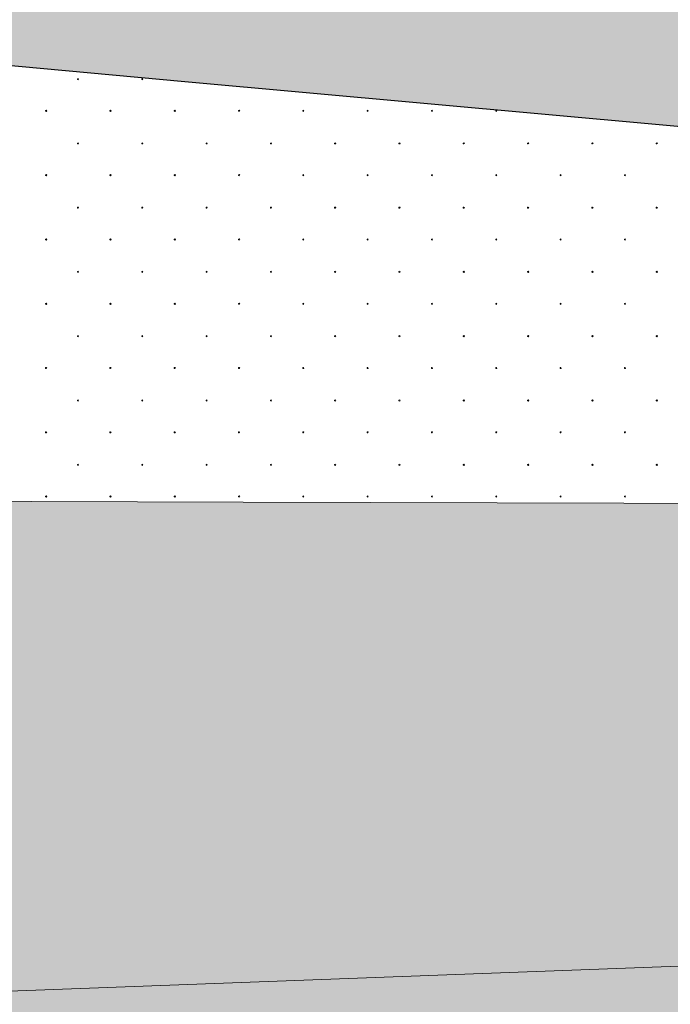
# Model space of a CAD drawing. Header units: millimetres. Extents: x 615418 to 955542, y 450519 to 646666.
# Tile 74 of 84: x 892916 to 899967, y 600895 to 611566. Entities that reach past the tile are written whole.
import ezdxf

# ---------------------------------------------------------------- set-up
doc = ezdxf.new("R2010")
doc.units = ezdxf.units.MM
doc.layers.add('Bound', color=7, linetype='Continuous')
doc.layers.add('Fill', color=7, linetype='Continuous')
doc.styles.get("Standard").update_dxf_attribs({"font": 'arial.ttf'})
doc.dimstyles.new('ISO-25', dxfattribs={"dimtxt": 2.5, "dimasz": 2.5, "dimexe": 1.25, "dimexo": 0.625, "dimtad": 1, "dimtxsty": 'Standard', "dimcen": 2.5, "dimadec": 0, "dimazin": 0, "dimtfac": 1, "dimtmove": 0, "dimatfit": 3, "dimfxl": 1, "dimarcsym": 0})

# ---------------------------------------------------------------- blocks, each defined once
blk = doc.blocks.new('_ArchTick')
at = {"color": 0, "linetype": 'ByBlock', "const_width": 0.15}
blk.add_lwpolyline([(-0.5, -0.5), (0.5, 0.5)], dxfattribs=at)
blk = doc.blocks.new('*D74')
at = {"color": 0, "lineweight": -2, "ltscale": 200, "transparency": 16777216}
for p, q in [((838627, 608418), (838627, 632948)), ((896767, 612168), (896767, 632948)), ((896767, 632323), (838627, 632323))]:
    blk.add_line(p, q, dxfattribs=at)
at = {"layer": 'Defpoints', "color": 0, "ltscale": 200, "transparency": 16777216}
for p in [(838627, 632323), (896767, 611856), (838627, 608106)]:
    blk.add_point(p, dxfattribs=at)
at = {"color": 0, "lineweight": -2, "ltscale": 200, "transparency": 16777216, "xscale": 1250, "yscale": 1250, "zscale": 1250, "rotation": 180}
blk.add_blockref('_ArchTick', (838627, 632323), dxfattribs=at)
at = {"color": 0, "lineweight": -2, "ltscale": 200, "transparency": 16777216, "xscale": 1250, "yscale": 1250, "zscale": 1250}
blk.add_blockref('_ArchTick', (896767, 632323), dxfattribs=at)
at = {"color": 0, "ltscale": 200, "transparency": 16777216, "insert": (867697, 633274), "char_height": 1250, "attachment_point": 5, "bg_fill": 3, "box_fill_scale": 1.1, "bg_fill_color": 256, "bg_fill_true_color": 13158600, "bg_fill_transparency": 0}
blk.add_mtext('5814', dxfattribs=at)

msp = doc.modelspace()

# ---------------------------------------------------------------- hatches: boundary and pattern name
at = {"layer": 'Fill'}
h = msp.add_hatch(dxfattribs=at)
h.set_pattern_fill('GR28', color=256, scale=1500, pattern_type=2)
h.set_pattern_definition([(90, (766712.94, 605367.84), (-375, 375), [16.5, -733.5]), (45, (766712.94, 605384.34), (-375, 375), [16.9706, -513.3595]), (0, (766724.94, 605396.34), (375, 375), [16.5, -733.5]), (315, (766741.44, 605396.34), (375, 375), [16.9706, -513.3595]), (90, (766753.44, 605367.84), (-375, 375), [16.5, -733.5]), (45, (766741.44, 605355.84), (-375, 375), [16.9706, -513.3595]), (0, (766724.94, 605355.84), (375, 375), [16.5, -733.5]), (315, (766712.94, 605367.84), (375, 375), [16.9706, -513.3595])])
h.paths.add_polyline_path([(954042.3, 612196.3), (952932.2, 612221), (950945.6, 612248.9), (948483, 612275.4), (945897.3, 612319.8), (945495, 612328.6), (943208, 612355.8), (938942, 612422.4), (938723.4, 612425.2), (938103.6, 612436.1), (937202.3, 612453), (936366.9, 612466.8), (935871.1, 612474.4), (935290.4, 612485.8), (934827.7, 612498.1), (930301.4, 612595.9), (929082.5, 612621.3), (928036.1, 612634.5), (924709.2, 612731.4), (924444, 612738.1), (923473.3, 612754.6), (923260.6, 612761.9), (919851.4, 612855.8), (919600.8, 612855.8), (919037.9, 612855.8), (913532.5, 613270.4), (911463.7, 613533.3), (908429.6, 613855.8), (905067.9, 614139.3), (902921.9, 614317.7), (896767, 611855.8), (889667, 611855.8), (889667, 611329.8), (892114.6, 611132.7), (894705.3, 610897.8), (897296, 610663), (899886.7, 610428.2), (902477.4, 610193.3), (905068.1, 609942.3), (907658.7, 609691.2), (910249.4, 609440.2), (912840.1, 609189.1), (915430.7, 608932.6), (918021.4, 608676.1), (920785.7, 608402.4), (930783.4, 608408.2), (935782.2, 608411.1), (940781, 608414), (945779.9, 608416.9), (950535.1, 608419.6), (954042.3, 608423.3)])
at = {"layer": 'Fill', "lineweight": 13}
h = msp.add_hatch(dxfattribs=at)
h.set_pattern_fill('GR30', color=256, scale=1500, pattern_type=2)
h.set_pattern_definition([(197.866148, (766950.019, 605597.732), (-1469.25, -489.3829239), [8.8168, -15942.6809]), (197.866148, (767197.519, 605845.232), (-1469.25, -489.3829239), [8.8168, -15942.6809]), (270, (767189.1, 605842.5), (489.75, 3e-14), [8.8168, -480.5661]), (270, (766941.6, 605595), (489.75, 3e-14), [8.8168, -480.5661]), (342.133852, (766941.694, 605586.242), (13713.0000001, -4404.4463148), [8.817, -15942.6807]), (342.133852, (767189.194, 605833.742), (13713.0000001, -4404.4463148), [8.817, -15942.6807]), (53.95219, (766949.944, 605583.392), (2448.75, 3425.680467), [8.817, -6649.238]), (53.95219, (767197.444, 605830.892), (2448.75, 3425.680467), [8.817, -6649.238]), (126.04781, (767202.694, 605838.092), (-1469.25, 1957.5316954), [8.8168, -6649.2382]), (126.04781, (766955.194, 605590.592), (-1469.25, 1957.5316954), [8.8168, -6649.2382])])
h.paths.add_polyline_path([(933579.3, 602648.5), (943944.1, 603034.7), (951843.6, 603295.4), (954042.3, 603379.5), (954989.5, 603415.7), (952542.3, 604231.5), (954042.3, 605231.5), (954042.3, 605512.1), (950535.1, 605748.2), (943944.1, 606214.7), (943496.9, 606250.4), (936616.8, 606252.6), (929736.7, 606258.9), (922856.7, 606269.1), (915976.6, 606282.8), (909096.5, 606299.3), (902216.5, 606317.9), (895336.4, 606337.9), (888456.3, 606358.3), (881576.2, 606378.3), (874696.2, 606397), (867816.1, 606413.5), (860936, 606427.2), (854055.9, 606437.4), (847475.8, 606438.8), (840295.8, 606445.8), (837106.8, 606445.8), (834117.9, 606445.8), (831128.9, 606445.9), (828139.9, 606445.9), (825151, 606445.9), (822162, 606445.9), (819173, 606445.9), (817678.5, 606445.9), (817678.5, 606445.8), (816922.4, 606485.4), (816175.6, 606517.7), (815428.8, 606549.5), (814681.9, 606581.4), (813935.1, 606613.2), (813188.3, 606645.1), (812441.5, 606675.7), (811694.6, 606706.2), (810947.8, 606736.8), (810200.9, 606767.4), (809454.1, 606795.8), (808707.2, 606824.3), (807960.3, 606852.8), (807213.4, 606881.3), (806466.5, 606907), (805719.6, 606932.7), (804972.7, 606958.5), (804225.8, 606984.2), (803478.8, 607006.5), (802731.8, 607028.9), (801984.8, 607051.2), (801237.9, 607073.6), (800490.8, 607092.2), (799743.8, 607110.7), (798996.7, 607129.3), (798249.7, 607147.8), (797502.6, 607162.3), (796755.5, 607176.8), (796008.4, 607191.3), (795161.3, 607205.8), (793411.4, 607124.1), (791761.5, 606882.5), (790111.6, 606491.6), (788461.7, 605968.4), (786811.8, 605335.8), (785161.9, 604621.6), (783512.1, 603856.8), (781862.2, 603074.9), (780450.5, 602420.5), (781424.5, 602419.5), (782398.6, 602418.6), (783372.6, 602417.6), (784346.7, 602416.6), (785320.7, 602415.6), (786294.8, 602414.7), (787268.8, 602413.7), (788242.9, 602412.7), (789217, 602411.7), (790191, 602410.7), (791165.1, 602409.8), (792139.1, 602408.8), (793113.2, 602407.8), (794087.2, 602406.8), (795230.8, 602406.8), (796008.2, 602381.8), (796755, 602357.8), (797501.9, 602333.8), (798248.8, 602309.8), (798995.4, 602279), (799742.1, 602248.3), (800488.8, 602217.5), (801235.5, 602186.8), (801982, 602149.8), (802728.5, 602112.7), (803475, 602075.7), (804221.5, 602038.7), (804967.9, 601996.1), (805714.3, 601953.5), (806460.6, 601910.9), (807207, 601868.3), (807953.2, 601821.1), (808699.4, 601773.9), (809445.7, 601726.7), (810191.9, 601679.5), (810938, 601628.8), (811684.2, 601578.2), (812430.3, 601527.5), (813176.5, 601476.9), (813922.6, 601424.1), (814668.6, 601371.4), (815414.7, 601318.6), (816160.8, 601265.8), (816906.9, 601212.3), (817678, 601145.9), (819173, 601145.9), (822162, 601145.9), (825151, 601145.9), (828139.9, 601145.9), (831128.9, 601145.9), (834117.9, 601145.9), (837106.8, 601145.8), (840295.8, 601145.8), (843649.5, 601143.8), (847475.8, 601145.8), (850356.8, 601128.3), (853710.5, 601115.5), (857064.2, 601100), (860417.9, 601082.4), (863771.6, 601063.7), (867125.2, 601044.5), (870478.9, 601025.7), (873832.6, 601008.2), (877186.3, 600992.6), (880540, 600979.8), (883893.6, 600970.2), (887247.3, 600964.3), (890601, 600962.3), (892119.9, 601012.4), (902484.8, 601398.7), (912849.6, 601812.2), (923214.4, 602235)])
h = msp.add_hatch(dxfattribs=at)
h.set_pattern_fill('GR29', color=256, scale=1500, pattern_type=2)
h.set_pattern_definition([(197.87055, (767405.044, 606052.442), (-2090.787921, -696.5901627), [8.1465, -22691.8873]), (197.87055, (767060.044, 605707.442), (-2090.787921, -696.5901627), [8.1465, -22691.8873]), (270, (767052.3, 605704.9), (696.9293, 4e-14), [8.146, -688.4443]), (270, (767397.3, 606049.9), (696.9293, 4e-14), [8.146, -688.4443]), (342.12945, (767397.394, 606041.792), (19514.0205961, -6269.3114633), [8.1465, -22691.8873]), (342.12945, (767052.394, 605696.792), (19514.0205961, -6269.3114633), [8.1465, -22691.8873]), (53.95936, (767405.044, 606039.24), (3484.646535, 4876.131138), [8.1465, -9468.1]), (53.95936, (767060.044, 605694.24), (3484.646535, 4876.131138), [8.1465, -9468.1]), (126.04064, (767064.874, 605700.84), (-2090.787921, 2786.36065), [8.146, -9468.1007]), (126.04064, (767409.874, 606045.84), (-2090.787921, 2786.36065), [8.146, -9468.1007])])
h.paths.add_polyline_path([(946165.8, 599637.2), (950535.1, 599915.3), (954042.3, 600127.5), (954042.3, 602231.5), (955542.3, 603231.5), (954989.5, 603415.7), (954042.3, 603379.5), (951843.6, 603295.4), (943944.1, 603034.7), (933579.3, 602648.5), (923214.4, 602235), (912849.6, 601812.2), (902484.8, 601398.7), (892119.9, 601012.4), (890601, 600962.3), (886930.5, 600781.1), (884340, 600669.3), (881749.5, 600557.5), (879158.8, 600462.1), (876568.2, 600366.7), (873977.5, 600271.3), (871386.9, 600175.9), (868796.1, 600100.4), (866205.3, 600025), (863614.5, 599949.5), (861023.8, 599874), (858432.9, 599820.9), (855841.9, 599767.9), (853251, 599714.8), (850660.1, 599661.8), (847475.8, 599545.8), (840295.8, 599545.8), (837106.8, 599545.8), (834117.9, 599545.8), (831128.9, 599545.8), (828139.9, 599545.9), (825151, 599545.9), (822162, 599545.9), (819173, 599545.9), (817678.5, 599545.8), (816903.7, 599474.9), (816157.8, 599418.1), (815411.8, 599362), (814665.9, 599305.8), (813920, 599249.7), (813174, 599193.6), (812428, 599139.8), (811682, 599085.9), (810936, 599032.1), (810190.1, 598978.2), (809444, 598928), (808697.8, 598877.8), (807951.7, 598827.6), (807205.6, 598777.4), (806459.4, 598732.1), (805713.2, 598686.8), (804966.9, 598641.5), (804220.7, 598596.3), (803474.2, 598556.9), (802727.8, 598517.5), (801981.4, 598478.1), (801235, 598438.7), (800488.4, 598406.1), (799741.8, 598373.4), (798995.2, 598340.7), (798248.6, 598308), (797501.7, 598282.4), (796754.9, 598256.9), (796008.1, 598231.4), (795136.3, 598205.1), (795071.3, 598205.7), (793411.4, 598203.9), (791761.5, 598198.1), (790111.6, 598188.7), (788461.7, 598176.1), (786811.8, 598160.8), (785161.9, 598143.7), (783512.1, 598125.2), (781862.2, 598106.4), (780212.3, 598088), (778562.4, 598070.8), (776912.5, 598055.6), (775262.6, 598043), (773612.7, 598033.6), (771962.8, 598027.8), (770212.9, 598025.8), (765601, 598053), (761089.1, 598133.5), (756577.2, 598263.6), (752065.3, 598437.8), (747553.4, 598648.3), (743041.5, 598886.1), (738529.6, 599140.7), (734017.7, 599401), (729505.8, 599655.6), (724993.9, 599893.3), (720482, 600103.9), (715970.1, 600278.1), (711458.2, 600408.2), (706946.3, 600488.6), (702434.4, 600515.8), (688535.1, 600172.8), (657179.2, 600049), (648050.1, 600607.1), (638506.2, 601983), (633618.5, 603231.5), (632118.4, 602231.5), (632118.4, 594516.2), (648050.1, 593573.8), (688535.1, 593577.4), (705044.4, 593577.3), (721336.5, 593180.5), (737628.6, 592783.6), (755362.9, 594099.9), (766712.9, 594451.3), (770212.9, 594545.8), (795161.3, 594606.1), (798250.3, 594601.9), (801239.2, 594590.3), (804228.2, 594571.5), (807217.2, 594546.3), (810206.1, 594515.8), (813195.1, 594481.5), (816184.1, 594444.7), (819173, 594407), (822162, 594370.2), (825151, 594335.8), (828139.9, 594305.4), (831128.9, 594280.2), (834117.9, 594261.4), (837106.8, 594249.8), (840295.8, 594245.8), (847475.8, 594245.7), (885266.5, 593669.6)])

# ---------------------------------------------------------------- linework, layer by layer
at = {"layer": 'Bound'}
msp.add_lwpolyline([(892114.6, 611132.7), (894705.3, 610897.8), (897296, 610663), (899886.7, 610428.2), (902477.4, 610193.3), (905068.1, 609942.3), (907658.7, 609691.2), (910249.4, 609440.2), (912840.1, 609189.1), (915430.7, 608932.6), (918021.4, 608676.1), (920785.7, 608402.4), (923202.7, 608163), (925793.3, 607912), (928384, 607661), (930046.3, 607499.9), (930974.7, 607409.9), (933565.3, 607158.9), (936156, 606924), (938746.7, 606689.2), (943496.9, 606250.4), (943944.1, 606214.7), (950535.1, 605748.2), (954042.3, 605512.1)], dxfattribs=at)
msp.add_lwpolyline([(892114.6, 611132.7), (894705.3, 610897.8), (897296, 610663), (899886.7, 610428.2), (902477.4, 610193.3), (905068.1, 609942.3), (907658.7, 609691.2), (910249.4, 609440.2), (912840.1, 609189.1), (915430.7, 608932.6), (918021.4, 608676.1), (920785.7, 608402.4), (923202.7, 608163), (925793.3, 607912), (928384, 607661), (930046.3, 607499.9), (930974.7, 607409.9), (933565.3, 607158.9), (936156, 606924), (938746.7, 606689.2), (943496.9, 606250.4), (943944.1, 606214.7), (950535.1, 605748.2), (954042.3, 605512.1)], dxfattribs=at)
at = {"layer": 'Bound', "color": 7, "linetype": 'Continuous', "lineweight": 0, "flags": 128}
for points in [[(943496.9, 606250.4), (936616.8, 606252.6), (929736.7, 606258.9), (922856.7, 606269.1), (915976.6, 606282.8), (909096.5, 606299.3), (902216.5, 606317.9), (895336.4, 606337.9), (888456.3, 606358.3), (881576.2, 606378.3), (874696.2, 606397), (867816.1, 606413.5), (860936, 606427.2), (854055.9, 606437.4), (847475.8, 606438.8)], [(954989.8, 603415.7), (954042.3, 603379.5), (951843.6, 603295.4), (943944.1, 603034.7), (933579.3, 602648.5), (923214.4, 602235), (912849.6, 601812.2), (902484.8, 601398.7), (892119.9, 601012.4), (890601, 600962.3), (887247.3, 600964.3), (883893.6, 600970.2), (880540, 600979.8), (877186.3, 600992.6), (873832.6, 601008.2), (870478.9, 601025.7), (867125.2, 601044.5), (863771.6, 601063.7), (860417.9, 601082.4), (857064.2, 601100), (853710.5, 601115.5)]]:
    msp.add_lwpolyline(points, dxfattribs=at)
at = {"layer": 'Fill', "linetype": 'Continuous', "lineweight": 13}
for p, q in [((893549.2, 610928.6), (893541.5, 610926.1)), ((893541.5, 610926.1), (893541.5, 610917.9)), ((893541.6, 610917.9), (893549.4, 610915.4)), ((893549.2, 610915.4), (893554, 610922)), ((893554.1, 610922), (893549.3, 610928.6)), ((894246.2, 610928.6), (894238.4, 610926.1)), ((894238.5, 610926.1), (894238.5, 610917.9)), ((894238.5, 610917.9), (894246.3, 610915.4)), ((894251, 610922), (894246.2, 610928.6)), ((894246.2, 610915.4), (894251, 610922)), ((893204.2, 610583.6), (893196.5, 610581.1)), ((893196.5, 610581.1), (893196.5, 610572.9)), ((893196.6, 610572.9), (893204.4, 610570.4)), ((893204.2, 610570.4), (893209, 610577)), ((893209.1, 610577), (893204.3, 610583.6)), ((893901.2, 610583.6), (893893.4, 610581.1)), ((893893.5, 610581.1), (893893.5, 610572.9)), ((893893.5, 610572.9), (893901.3, 610570.4)), ((893906, 610577), (893901.2, 610583.6)), ((893901.2, 610570.4), (893906, 610577)), ((894598.1, 610583.6), (894590.4, 610581.1)), ((894590.4, 610581.1), (894590.4, 610572.9)), ((894590.5, 610572.9), (894598.2, 610570.4)), ((894602.9, 610577), (894598.1, 610583.6)), ((894598.1, 610570.4), (894602.9, 610577)), ((895295, 610583.6), (895287.3, 610581.1)), ((895287.3, 610581.1), (895287.3, 610572.9)), ((895287.4, 610572.9), (895295.1, 610570.4)), ((895295, 610570.4), (895299.8, 610577)), ((895299.9, 610577), (895295.1, 610583.6)), ((895992, 610583.6), (895984.2, 610581.1)), ((895984.3, 610581.1), (895984.3, 610572.9)), ((895984.3, 610572.9), (895992.1, 610570.4)), ((895996.8, 610577), (895992, 610583.6)), ((895992, 610570.4), (895996.8, 610577)), ((896688.9, 610583.6), (896681.1, 610581.1)), ((896681.2, 610581.1), (896681.2, 610572.9)), ((896681.2, 610572.9), (896689, 610570.4)), ((896693.7, 610577), (896688.9, 610583.6)), ((896688.9, 610570.4), (896693.7, 610577)), ((897385.8, 610583.6), (897378.1, 610581.1)), ((897378.1, 610581.1), (897378.1, 610572.9)), ((897378.2, 610572.9), (897385.9, 610570.4)), ((897385.8, 610570.4), (897390.6, 610577)), ((897390.7, 610577), (897385.9, 610583.6)), ((898082.8, 610583.6), (898075, 610581.1)), ((898075, 610581.1), (898075, 610572.9)), ((898075.1, 610572.9), (898082.9, 610570.4)), ((898087.6, 610577), (898082.8, 610583.6)), ((898082.8, 610570.4), (898087.5, 610577)), ((893549.2, 610232), (893541.5, 610229.5)), ((893541.5, 610229.5), (893541.5, 610221.3)), ((893541.6, 610221.3), (893549.4, 610218.8)), ((893549.2, 610218.8), (893554, 610225.4)), ((893554.1, 610225.4), (893549.3, 610232)), ((894246.2, 610232), (894238.4, 610229.5)), ((894238.5, 610229.5), (894238.5, 610221.3)), ((894238.5, 610221.3), (894246.3, 610218.8)), ((894251, 610225.4), (894246.2, 610232)), ((894246.2, 610218.8), (894251, 610225.4)), ((894943.1, 610232), (894935.4, 610229.5)), ((894935.4, 610229.5), (894935.4, 610221.3)), ((894935.5, 610221.3), (894943.2, 610218.8)), ((894947.9, 610225.4), (894943.1, 610232)), ((894943.1, 610218.8), (894947.9, 610225.4)), ((895640, 610232), (895632.3, 610229.5)), ((895632.3, 610229.5), (895632.3, 610221.3)), ((895632.4, 610221.3), (895640.1, 610218.8)), ((895640, 610218.8), (895644.8, 610225.4)), ((895644.9, 610225.4), (895640.1, 610232)), ((896337, 610232), (896329.2, 610229.5)), ((896329.3, 610229.5), (896329.3, 610221.3)), ((896329.3, 610221.3), (896337.1, 610218.8)), ((896341.8, 610225.4), (896337, 610232)), ((896337, 610218.8), (896341.8, 610225.4)), ((897033.9, 610232), (897026.1, 610229.5)), ((897026.2, 610229.5), (897026.2, 610221.3)), ((897026.2, 610221.3), (897034, 610218.8)), ((897038.7, 610225.4), (897033.9, 610232)), ((897033.9, 610218.8), (897038.7, 610225.4)), ((897730.8, 610232), (897723.1, 610229.5)), ((897723.1, 610229.5), (897723.1, 610221.3)), ((897723.2, 610221.3), (897730.9, 610218.8)), ((897730.8, 610218.8), (897735.6, 610225.4)), ((897735.7, 610225.4), (897730.9, 610232)), ((898427.8, 610232), (898420, 610229.5)), ((898420, 610229.5), (898420, 610221.3)), ((898420.1, 610221.3), (898427.9, 610218.8)), ((898432.6, 610225.4), (898427.8, 610232)), ((898427.8, 610218.8), (898432.5, 610225.4)), ((899124.7, 610232), (899116.9, 610229.5)), ((899117, 610229.5), (899117, 610221.3)), ((899117, 610221.3), (899124.8, 610218.8)), ((899129.5, 610225.4), (899124.7, 610232)), ((899124.7, 610218.8), (899129.5, 610225.4)), ((899821.6, 610232), (899813.9, 610229.5)), ((899813.9, 610229.5), (899813.9, 610221.3)), ((899814, 610221.3), (899821.7, 610218.8)), ((899826.4, 610225.4), (899821.6, 610232)), ((899821.6, 610218.8), (899826.4, 610225.4)), ((893204.2, 609887), (893196.5, 609884.5)), ((893196.5, 609884.5), (893196.5, 609876.3)), ((893196.6, 609876.3), (893204.4, 609873.8)), ((893204.2, 609873.8), (893209, 609880.4)), ((893209.1, 609880.4), (893204.3, 609887)), ((893901.2, 609887), (893893.4, 609884.5)), ((893893.5, 609884.5), (893893.5, 609876.3)), ((893893.5, 609876.3), (893901.3, 609873.8)), ((893906, 609880.4), (893901.2, 609887)), ((893901.2, 609873.8), (893906, 609880.4)), ((894598.1, 609887), (894590.4, 609884.5)), ((894590.4, 609884.5), (894590.4, 609876.3)), ((894590.5, 609876.3), (894598.2, 609873.8)), ((894602.9, 609880.4), (894598.1, 609887)), ((894598.1, 609873.8), (894602.9, 609880.4)), ((895295, 609887), (895287.3, 609884.5)), ((895287.3, 609884.5), (895287.3, 609876.3)), ((895287.4, 609876.3), (895295.1, 609873.8)), ((895295, 609873.8), (895299.8, 609880.4)), ((895299.9, 609880.4), (895295.1, 609887)), ((895992, 609887), (895984.2, 609884.5)), ((895984.3, 609884.5), (895984.3, 609876.3)), ((895984.3, 609876.3), (895992.1, 609873.8)), ((895996.8, 609880.4), (895992, 609887)), ((895992, 609873.8), (895996.8, 609880.4)), ((896688.9, 609887), (896681.1, 609884.5)), ((896681.2, 609884.5), (896681.2, 609876.3)), ((896681.2, 609876.3), (896689, 609873.8)), ((896693.7, 609880.4), (896688.9, 609887)), ((896688.9, 609873.8), (896693.7, 609880.4)), ((897385.8, 609887), (897378.1, 609884.5)), ((897378.1, 609884.5), (897378.1, 609876.3)), ((897378.2, 609876.3), (897385.9, 609873.8)), ((897385.8, 609873.8), (897390.6, 609880.4)), ((897390.7, 609880.4), (897385.9, 609887)), ((898082.8, 609887), (898075, 609884.5)), ((898075, 609884.5), (898075, 609876.3)), ((898075.1, 609876.3), (898082.9, 609873.8)), ((898087.6, 609880.4), (898082.8, 609887)), ((898082.8, 609873.8), (898087.5, 609880.4)), ((898779.7, 609887), (898771.9, 609884.5)), ((898772, 609884.5), (898772, 609876.3)), ((898772, 609876.3), (898779.8, 609873.8)), ((898784.5, 609880.4), (898779.7, 609887)), ((898779.7, 609873.8), (898784.5, 609880.4)), ((899476.6, 609887), (899468.9, 609884.5)), ((899468.9, 609884.5), (899468.9, 609876.3)), ((899469, 609876.3), (899476.7, 609873.8)), ((899481.4, 609880.4), (899476.6, 609887)), ((899476.6, 609873.8), (899481.4, 609880.4)), ((893549.2, 609535.4), (893541.5, 609532.9)), ((893541.5, 609532.9), (893541.5, 609524.7)), ((893541.6, 609524.7), (893549.4, 609522.2)), ((893549.2, 609522.2), (893554, 609528.8)), ((893554.1, 609528.8), (893549.3, 609535.4)), ((894246.2, 609535.4), (894238.4, 609532.9)), ((894238.5, 609532.9), (894238.5, 609524.7)), ((894238.5, 609524.7), (894246.3, 609522.2)), ((894251, 609528.8), (894246.2, 609535.4)), ((894246.2, 609522.2), (894251, 609528.8)), ((894943.1, 609535.4), (894935.4, 609532.9)), ((894935.4, 609532.9), (894935.4, 609524.7)), ((894935.5, 609524.7), (894943.2, 609522.2)), ((894947.9, 609528.8), (894943.1, 609535.4)), ((894943.1, 609522.2), (894947.9, 609528.8)), ((895640, 609535.4), (895632.3, 609532.9)), ((895632.3, 609532.9), (895632.3, 609524.7)), ((895632.4, 609524.7), (895640.1, 609522.2)), ((895640, 609522.2), (895644.8, 609528.8)), ((895644.9, 609528.8), (895640.1, 609535.4)), ((896337, 609535.4), (896329.2, 609532.9)), ((896329.3, 609532.9), (896329.3, 609524.7)), ((896329.3, 609524.7), (896337.1, 609522.2)), ((896341.8, 609528.8), (896337, 609535.4)), ((896337, 609522.2), (896341.8, 609528.8)), ((897033.9, 609535.4), (897026.1, 609532.9)), ((897026.2, 609532.9), (897026.2, 609524.7)), ((897026.2, 609524.7), (897034, 609522.2)), ((897038.7, 609528.8), (897033.9, 609535.4)), ((897033.9, 609522.2), (897038.7, 609528.8)), ((897730.8, 609535.4), (897723.1, 609532.9)), ((897723.1, 609532.9), (897723.1, 609524.7)), ((897723.2, 609524.7), (897730.9, 609522.2)), ((897730.8, 609522.2), (897735.6, 609528.8)), ((897735.7, 609528.8), (897730.9, 609535.4)), ((898427.8, 609535.4), (898420, 609532.9)), ((898420, 609532.9), (898420, 609524.7)), ((898420.1, 609524.7), (898427.9, 609522.2)), ((898432.6, 609528.8), (898427.8, 609535.4)), ((898427.8, 609522.2), (898432.5, 609528.8)), ((899124.7, 609535.4), (899116.9, 609532.9)), ((899117, 609532.9), (899117, 609524.7)), ((899117, 609524.7), (899124.8, 609522.2)), ((899129.5, 609528.8), (899124.7, 609535.4)), ((899124.7, 609522.2), (899129.5, 609528.8)), ((899821.6, 609535.4), (899813.9, 609532.9)), ((899813.9, 609532.9), (899813.9, 609524.7)), ((899814, 609524.7), (899821.7, 609522.2)), ((899826.4, 609528.8), (899821.6, 609535.4)), ((899821.6, 609522.2), (899826.4, 609528.8)), ((893204.2, 609190.4), (893196.5, 609187.9)), ((893196.5, 609187.9), (893196.5, 609179.7)), ((893196.6, 609179.7), (893204.4, 609177.2)), ((893204.2, 609177.2), (893209, 609183.8)), ((893209.1, 609183.8), (893204.3, 609190.4)), ((893901.2, 609190.4), (893893.4, 609187.9)), ((893893.5, 609187.9), (893893.5, 609179.7)), ((893893.5, 609179.7), (893901.3, 609177.2)), ((893906, 609183.8), (893901.2, 609190.4)), ((893901.2, 609177.2), (893906, 609183.8)), ((894598.1, 609190.4), (894590.4, 609187.9)), ((894590.4, 609187.9), (894590.4, 609179.7)), ((894590.5, 609179.7), (894598.2, 609177.2)), ((894602.9, 609183.8), (894598.1, 609190.4)), ((894598.1, 609177.2), (894602.9, 609183.8)), ((895295, 609190.4), (895287.3, 609187.9)), ((895287.3, 609187.9), (895287.3, 609179.7)), ((895287.4, 609179.7), (895295.1, 609177.2)), ((895295, 609177.2), (895299.8, 609183.8)), ((895299.9, 609183.8), (895295.1, 609190.4)), ((895992, 609190.4), (895984.2, 609187.9)), ((895984.3, 609187.9), (895984.3, 609179.7)), ((895984.3, 609179.7), (895992.1, 609177.2)), ((895996.8, 609183.8), (895992, 609190.4)), ((895992, 609177.2), (895996.8, 609183.8)), ((896688.9, 609190.4), (896681.1, 609187.9)), ((896681.2, 609187.9), (896681.2, 609179.7)), ((896681.2, 609179.7), (896689, 609177.2)), ((896693.7, 609183.8), (896688.9, 609190.4)), ((896688.9, 609177.2), (896693.7, 609183.8)), ((897385.8, 609190.4), (897378.1, 609187.9)), ((897378.1, 609187.9), (897378.1, 609179.7)), ((897378.2, 609179.7), (897385.9, 609177.2)), ((897385.8, 609177.2), (897390.6, 609183.8)), ((897390.7, 609183.8), (897385.9, 609190.4)), ((898082.8, 609190.4), (898075, 609187.9)), ((898075, 609187.9), (898075, 609179.7)), ((898075.1, 609179.7), (898082.9, 609177.2)), ((898087.6, 609183.8), (898082.8, 609190.4)), ((898082.8, 609177.2), (898087.5, 609183.8)), ((898779.7, 609190.4), (898771.9, 609187.9)), ((898772, 609187.9), (898772, 609179.7)), ((898772, 609179.7), (898779.8, 609177.2)), ((898784.5, 609183.8), (898779.7, 609190.4)), ((898779.7, 609177.2), (898784.5, 609183.8)), ((899476.6, 609190.4), (899468.9, 609187.9)), ((899468.9, 609187.9), (899468.9, 609179.7)), ((899469, 609179.7), (899476.7, 609177.2)), ((899481.4, 609183.8), (899476.6, 609190.4)), ((899476.6, 609177.2), (899481.4, 609183.8)), ((893549.2, 608838.8), (893541.5, 608836.3)), ((893541.5, 608836.3), (893541.5, 608828.1)), ((893541.6, 608828.2), (893549.4, 608825.7)), ((893549.2, 608825.6), (893554, 608832.2)), ((893554.1, 608832.2), (893549.3, 608838.8)), ((894246.2, 608838.8), (894238.4, 608836.3)), ((894238.5, 608836.3), (894238.5, 608828.1)), ((894238.5, 608828.2), (894246.3, 608825.7)), ((894251, 608832.2), (894246.2, 608838.8)), ((894246.2, 608825.6), (894251, 608832.2)), ((894943.1, 608838.8), (894935.4, 608836.3)), ((894935.4, 608836.3), (894935.4, 608828.1)), ((894935.5, 608828.2), (894943.2, 608825.7)), ((894947.9, 608832.2), (894943.1, 608838.8)), ((894943.1, 608825.6), (894947.9, 608832.2)), ((895640, 608838.8), (895632.3, 608836.3)), ((895632.3, 608836.3), (895632.3, 608828.1)), ((895632.4, 608828.2), (895640.1, 608825.7)), ((895640, 608825.6), (895644.8, 608832.2)), ((895644.9, 608832.2), (895640.1, 608838.8)), ((896337, 608838.8), (896329.2, 608836.3)), ((896329.3, 608836.3), (896329.3, 608828.1)), ((896329.3, 608828.2), (896337.1, 608825.7)), ((896341.8, 608832.2), (896337, 608838.8)), ((896337, 608825.6), (896341.8, 608832.2)), ((897033.9, 608838.8), (897026.1, 608836.3)), ((897026.2, 608836.3), (897026.2, 608828.1)), ((897026.2, 608828.2), (897034, 608825.7)), ((897038.7, 608832.2), (897033.9, 608838.8)), ((897033.9, 608825.6), (897038.7, 608832.2)), ((897730.8, 608838.8), (897723.1, 608836.3)), ((897723.1, 608836.3), (897723.1, 608828.1)), ((897723.2, 608828.2), (897730.9, 608825.7)), ((897730.8, 608825.6), (897735.6, 608832.2)), ((897735.7, 608832.2), (897730.9, 608838.8)), ((898427.8, 608838.8), (898420, 608836.3)), ((898420, 608836.3), (898420, 608828.1)), ((898420.1, 608828.2), (898427.9, 608825.7)), ((898432.6, 608832.2), (898427.8, 608838.8)), ((898427.8, 608825.6), (898432.5, 608832.2)), ((899124.7, 608838.8), (899116.9, 608836.3)), ((899117, 608836.3), (899117, 608828.1)), ((899117, 608828.2), (899124.8, 608825.7)), ((899129.5, 608832.2), (899124.7, 608838.8)), ((899124.7, 608825.6), (899129.5, 608832.2)), ((899821.6, 608838.8), (899813.9, 608836.3)), ((899813.9, 608836.3), (899813.9, 608828.1)), ((899814, 608828.2), (899821.7, 608825.7)), ((899826.4, 608832.2), (899821.6, 608838.8)), ((899821.6, 608825.6), (899826.4, 608832.2)), ((893204.2, 608493.8), (893196.5, 608491.3)), ((893196.5, 608491.3), (893196.5, 608483.1)), ((893196.6, 608483.2), (893204.4, 608480.7)), ((893204.2, 608480.6), (893209, 608487.2)), ((893209.1, 608487.2), (893204.3, 608493.8)), ((893901.2, 608493.8), (893893.4, 608491.3)), ((893893.5, 608491.3), (893893.5, 608483.1)), ((893893.5, 608483.2), (893901.3, 608480.7)), ((893906, 608487.2), (893901.2, 608493.8)), ((893901.2, 608480.6), (893906, 608487.2)), ((894598.1, 608493.8), (894590.4, 608491.3)), ((894590.4, 608491.3), (894590.4, 608483.1)), ((894590.5, 608483.2), (894598.2, 608480.7)), ((894602.9, 608487.2), (894598.1, 608493.8)), ((894598.1, 608480.6), (894602.9, 608487.2)), ((895295, 608493.8), (895287.3, 608491.3)), ((895287.3, 608491.3), (895287.3, 608483.1)), ((895287.4, 608483.2), (895295.1, 608480.7)), ((895295, 608480.6), (895299.8, 608487.2)), ((895299.9, 608487.2), (895295.1, 608493.8)), ((895992, 608493.8), (895984.2, 608491.3)), ((895984.3, 608491.3), (895984.3, 608483.1)), ((895984.3, 608483.2), (895992.1, 608480.7)), ((895996.8, 608487.2), (895992, 608493.8)), ((895992, 608480.6), (895996.8, 608487.2)), ((896688.9, 608493.8), (896681.1, 608491.3)), ((896681.2, 608491.3), (896681.2, 608483.1)), ((896681.2, 608483.2), (896689, 608480.7)), ((896693.7, 608487.2), (896688.9, 608493.8)), ((896688.9, 608480.6), (896693.7, 608487.2)), ((897385.8, 608493.8), (897378.1, 608491.3)), ((897378.1, 608491.3), (897378.1, 608483.1)), ((897378.2, 608483.2), (897385.9, 608480.7)), ((897385.8, 608480.6), (897390.6, 608487.2)), ((897390.7, 608487.2), (897385.9, 608493.8)), ((898082.8, 608493.8), (898075, 608491.3)), ((898075, 608491.3), (898075, 608483.1)), ((898075.1, 608483.2), (898082.9, 608480.7)), ((898087.6, 608487.2), (898082.8, 608493.8)), ((898082.8, 608480.6), (898087.5, 608487.2)), ((898779.7, 608493.8), (898771.9, 608491.3)), ((898772, 608491.3), (898772, 608483.1)), ((898772, 608483.2), (898779.8, 608480.7)), ((898784.5, 608487.2), (898779.7, 608493.8)), ((898779.7, 608480.6), (898784.5, 608487.2)), ((899476.6, 608493.8), (899468.9, 608491.3)), ((899468.9, 608491.3), (899468.9, 608483.1)), ((899469, 608483.2), (899476.7, 608480.7)), ((899481.4, 608487.2), (899476.6, 608493.8)), ((899476.6, 608480.6), (899481.4, 608487.2)), ((893549.2, 608142.2), (893541.5, 608139.7)), ((893541.5, 608139.7), (893541.5, 608131.5)), ((893541.6, 608131.6), (893549.4, 608129.1)), ((893549.2, 608129), (893554, 608135.6)), ((893554.1, 608135.6), (893549.3, 608142.2)), ((894246.2, 608142.2), (894238.4, 608139.7)), ((894238.5, 608139.7), (894238.5, 608131.5)), ((894238.5, 608131.6), (894246.3, 608129.1)), ((894251, 608135.6), (894246.2, 608142.2)), ((894246.2, 608129), (894251, 608135.6)), ((894943.1, 608142.2), (894935.4, 608139.7)), ((894935.4, 608139.7), (894935.4, 608131.5)), ((894935.5, 608131.6), (894943.2, 608129.1)), ((894947.9, 608135.6), (894943.1, 608142.2)), ((894943.1, 608129), (894947.9, 608135.6)), ((895640, 608142.2), (895632.3, 608139.7)), ((895632.3, 608139.7), (895632.3, 608131.5)), ((895632.4, 608131.6), (895640.1, 608129.1)), ((895640, 608129), (895644.8, 608135.6)), ((895644.9, 608135.6), (895640.1, 608142.2)), ((896337, 608142.2), (896329.2, 608139.7)), ((896329.3, 608139.7), (896329.3, 608131.5)), ((896329.3, 608131.6), (896337.1, 608129.1)), ((896341.8, 608135.6), (896337, 608142.2)), ((896337, 608129), (896341.8, 608135.6)), ((897033.9, 608142.2), (897026.1, 608139.7)), ((897026.2, 608139.7), (897026.2, 608131.5)), ((897026.2, 608131.6), (897034, 608129.1)), ((897038.7, 608135.6), (897033.9, 608142.2)), ((897033.9, 608129), (897038.7, 608135.6)), ((897730.8, 608142.2), (897723.1, 608139.7)), ((897723.1, 608139.7), (897723.1, 608131.5)), ((897723.2, 608131.6), (897730.9, 608129.1)), ((897730.8, 608129), (897735.6, 608135.6)), ((897735.7, 608135.6), (897730.9, 608142.2)), ((898427.8, 608142.2), (898420, 608139.7)), ((898420, 608139.7), (898420, 608131.5)), ((898420.1, 608131.6), (898427.9, 608129.1)), ((898432.6, 608135.6), (898427.8, 608142.2)), ((898427.8, 608129), (898432.5, 608135.6)), ((899124.7, 608142.2), (899116.9, 608139.7)), ((899117, 608139.7), (899117, 608131.5)), ((899117, 608131.6), (899124.8, 608129.1)), ((899129.5, 608135.6), (899124.7, 608142.2)), ((899124.7, 608129), (899129.5, 608135.6)), ((899821.6, 608142.2), (899813.9, 608139.7)), ((899813.9, 608139.7), (899813.9, 608131.5)), ((899814, 608131.6), (899821.7, 608129.1)), ((899826.4, 608135.6), (899821.6, 608142.2)), ((899821.6, 608129), (899826.4, 608135.6)), ((893204.2, 607797.2), (893196.5, 607794.7)), ((893196.5, 607794.7), (893196.5, 607786.5)), ((893196.6, 607786.6), (893204.4, 607784.1)), ((893204.2, 607784), (893209, 607790.6)), ((893209.1, 607790.6), (893204.3, 607797.2)), ((893901.2, 607797.2), (893893.4, 607794.7)), ((893893.5, 607794.7), (893893.5, 607786.5)), ((893893.5, 607786.6), (893901.3, 607784.1)), ((893906, 607790.6), (893901.2, 607797.2)), ((893901.2, 607784), (893906, 607790.6)), ((894598.1, 607797.2), (894590.4, 607794.7)), ((894590.4, 607794.7), (894590.4, 607786.5)), ((894590.5, 607786.6), (894598.2, 607784.1)), ((894602.9, 607790.6), (894598.1, 607797.2)), ((894598.1, 607784), (894602.9, 607790.6)), ((895295, 607797.2), (895287.3, 607794.7)), ((895287.3, 607794.7), (895287.3, 607786.5)), ((895287.4, 607786.6), (895295.1, 607784.1)), ((895295, 607784), (895299.8, 607790.6)), ((895299.9, 607790.6), (895295.1, 607797.2)), ((895992, 607797.2), (895984.2, 607794.7)), ((895984.3, 607794.7), (895984.3, 607786.5)), ((895984.3, 607786.6), (895992.1, 607784.1)), ((895996.8, 607790.6), (895992, 607797.2)), ((895992, 607784), (895996.8, 607790.6)), ((896688.9, 607797.2), (896681.1, 607794.7)), ((896681.2, 607794.7), (896681.2, 607786.5)), ((896681.2, 607786.6), (896689, 607784.1)), ((896693.7, 607790.6), (896688.9, 607797.2)), ((896688.9, 607784), (896693.7, 607790.6)), ((897385.8, 607797.2), (897378.1, 607794.7)), ((897378.1, 607794.7), (897378.1, 607786.5)), ((897378.2, 607786.6), (897385.9, 607784.1)), ((897385.8, 607784), (897390.6, 607790.6)), ((897390.7, 607790.6), (897385.9, 607797.2)), ((898082.8, 607797.2), (898075, 607794.7)), ((898075, 607794.7), (898075, 607786.5)), ((898075.1, 607786.6), (898082.9, 607784.1)), ((898087.6, 607790.6), (898082.8, 607797.2)), ((898082.8, 607784), (898087.5, 607790.6)), ((898779.7, 607797.2), (898771.9, 607794.7)), ((898772, 607794.7), (898772, 607786.5)), ((898772, 607786.6), (898779.8, 607784.1)), ((898784.5, 607790.6), (898779.7, 607797.2)), ((898779.7, 607784), (898784.5, 607790.6)), ((899476.6, 607797.2), (899468.9, 607794.7)), ((899468.9, 607794.7), (899468.9, 607786.5)), ((899469, 607786.6), (899476.7, 607784.1)), ((899481.4, 607790.6), (899476.6, 607797.2)), ((899476.6, 607784), (899481.4, 607790.6)), ((893549.2, 607445.6), (893541.5, 607443.1)), ((893541.5, 607443.1), (893541.5, 607435)), ((893541.6, 607435), (893549.4, 607432.5)), ((893549.2, 607432.4), (893554, 607439)), ((893554.1, 607439), (893549.3, 607445.6)), ((894246.2, 607445.6), (894238.4, 607443.1)), ((894238.5, 607443.1), (894238.5, 607435)), ((894238.5, 607435), (894246.3, 607432.5)), ((894251, 607439), (894246.2, 607445.6)), ((894246.2, 607432.4), (894251, 607439)), ((894943.1, 607445.6), (894935.4, 607443.1)), ((894935.4, 607443.1), (894935.4, 607435)), ((894935.5, 607435), (894943.2, 607432.5)), ((894947.9, 607439), (894943.1, 607445.6)), ((894943.1, 607432.4), (894947.9, 607439)), ((895640, 607445.6), (895632.3, 607443.1)), ((895632.3, 607443.1), (895632.3, 607435)), ((895632.4, 607435), (895640.1, 607432.5)), ((895640, 607432.4), (895644.8, 607439)), ((895644.9, 607439), (895640.1, 607445.6)), ((896337, 607445.6), (896329.2, 607443.1)), ((896329.3, 607443.1), (896329.3, 607435)), ((896329.3, 607435), (896337.1, 607432.5)), ((896341.8, 607439), (896337, 607445.6)), ((896337, 607432.4), (896341.8, 607439)), ((897033.9, 607445.6), (897026.1, 607443.1)), ((897026.2, 607443.1), (897026.2, 607435)), ((897026.2, 607435), (897034, 607432.5)), ((897038.7, 607439), (897033.9, 607445.6)), ((897033.9, 607432.4), (897038.7, 607439)), ((897730.8, 607445.6), (897723.1, 607443.1)), ((897723.1, 607443.1), (897723.1, 607435)), ((897723.2, 607435), (897730.9, 607432.5)), ((897730.8, 607432.4), (897735.6, 607439)), ((897735.7, 607439), (897730.9, 607445.6)), ((898427.8, 607445.6), (898420, 607443.1)), ((898420, 607443.1), (898420, 607435)), ((898420.1, 607435), (898427.9, 607432.5)), ((898432.6, 607439), (898427.8, 607445.6)), ((898427.8, 607432.4), (898432.5, 607439)), ((899124.7, 607445.6), (899116.9, 607443.1)), ((899117, 607443.1), (899117, 607435)), ((899117, 607435), (899124.8, 607432.5)), ((899129.5, 607439), (899124.7, 607445.6)), ((899124.7, 607432.4), (899129.5, 607439)), ((899821.6, 607445.6), (899813.9, 607443.1)), ((899813.9, 607443.1), (899813.9, 607435)), ((899814, 607435), (899821.7, 607432.5)), ((899826.4, 607439), (899821.6, 607445.6)), ((899821.6, 607432.4), (899826.4, 607439)), ((893204.2, 607100.6), (893196.5, 607098.1)), ((893196.5, 607098.1), (893196.5, 607090)), ((893196.6, 607090), (893204.4, 607087.5)), ((893204.2, 607087.4), (893209, 607094)), ((893209.1, 607094), (893204.3, 607100.6)), ((893901.2, 607100.6), (893893.4, 607098.1)), ((893893.5, 607098.1), (893893.5, 607090)), ((893893.5, 607090), (893901.3, 607087.5)), ((893906, 607094), (893901.2, 607100.6)), ((893901.2, 607087.4), (893906, 607094)), ((894598.1, 607100.6), (894590.4, 607098.1)), ((894590.4, 607098.1), (894590.4, 607090)), ((894590.5, 607090), (894598.2, 607087.5)), ((894602.9, 607094), (894598.1, 607100.6)), ((894598.1, 607087.4), (894602.9, 607094)), ((895295, 607100.6), (895287.3, 607098.1)), ((895287.3, 607098.1), (895287.3, 607090)), ((895287.4, 607090), (895295.1, 607087.5)), ((895295, 607087.4), (895299.8, 607094)), ((895299.9, 607094), (895295.1, 607100.6)), ((895992, 607100.6), (895984.2, 607098.1)), ((895984.3, 607098.1), (895984.3, 607090)), ((895984.3, 607090), (895992.1, 607087.5)), ((895996.8, 607094), (895992, 607100.6)), ((895992, 607087.4), (895996.8, 607094)), ((896688.9, 607100.6), (896681.1, 607098.1)), ((896681.2, 607098.1), (896681.2, 607090)), ((896681.2, 607090), (896689, 607087.5)), ((896693.7, 607094), (896688.9, 607100.6)), ((896688.9, 607087.4), (896693.7, 607094)), ((897385.8, 607100.6), (897378.1, 607098.1)), ((897378.1, 607098.1), (897378.1, 607090)), ((897378.2, 607090), (897385.9, 607087.5)), ((897385.8, 607087.4), (897390.6, 607094)), ((897390.7, 607094), (897385.9, 607100.6)), ((898082.8, 607100.6), (898075, 607098.1)), ((898075, 607098.1), (898075, 607090)), ((898075.1, 607090), (898082.9, 607087.5)), ((898087.6, 607094), (898082.8, 607100.6)), ((898082.8, 607087.4), (898087.5, 607094)), ((898779.7, 607100.6), (898771.9, 607098.1)), ((898772, 607098.1), (898772, 607090)), ((898772, 607090), (898779.8, 607087.5)), ((898784.5, 607094), (898779.7, 607100.6)), ((898779.7, 607087.4), (898784.5, 607094)), ((899476.6, 607100.6), (899468.9, 607098.1)), ((899468.9, 607098.1), (899468.9, 607090)), ((899469, 607090), (899476.7, 607087.5)), ((899481.4, 607094), (899476.6, 607100.6)), ((899476.6, 607087.4), (899481.4, 607094)), ((893549.2, 606749), (893541.5, 606746.5)), ((893541.5, 606746.5), (893541.5, 606738.4)), ((893541.6, 606738.4), (893549.4, 606735.9)), ((893549.2, 606735.8), (893554, 606742.4)), ((893554.1, 606742.4), (893549.3, 606749)), ((894246.2, 606749), (894238.4, 606746.5)), ((894238.5, 606746.5), (894238.5, 606738.4)), ((894238.5, 606738.4), (894246.3, 606735.9)), ((894251, 606742.4), (894246.2, 606749)), ((894246.2, 606735.8), (894251, 606742.4)), ((894943.1, 606749), (894935.4, 606746.5)), ((894935.4, 606746.5), (894935.4, 606738.4)), ((894935.5, 606738.4), (894943.2, 606735.9)), ((894947.9, 606742.4), (894943.1, 606749)), ((894943.1, 606735.8), (894947.9, 606742.4)), ((895640, 606749), (895632.3, 606746.5)), ((895632.3, 606746.5), (895632.3, 606738.4)), ((895632.4, 606738.4), (895640.1, 606735.9)), ((895640, 606735.8), (895644.8, 606742.4)), ((895644.9, 606742.4), (895640.1, 606749)), ((896337, 606749), (896329.2, 606746.5)), ((896329.3, 606746.5), (896329.3, 606738.4)), ((896329.3, 606738.4), (896337.1, 606735.9)), ((896341.8, 606742.4), (896337, 606749)), ((896337, 606735.8), (896341.8, 606742.4)), ((897033.9, 606749), (897026.1, 606746.5)), ((897026.2, 606746.5), (897026.2, 606738.4)), ((897026.2, 606738.4), (897034, 606735.9)), ((897038.7, 606742.4), (897033.9, 606749)), ((897033.9, 606735.8), (897038.7, 606742.4)), ((897730.8, 606749), (897723.1, 606746.5)), ((897723.1, 606746.5), (897723.1, 606738.4)), ((897723.2, 606738.4), (897730.9, 606735.9)), ((897730.8, 606735.8), (897735.6, 606742.4)), ((897735.7, 606742.4), (897730.9, 606749)), ((898427.8, 606749), (898420, 606746.5)), ((898420, 606746.5), (898420, 606738.4)), ((898420.1, 606738.4), (898427.9, 606735.9)), ((898432.6, 606742.4), (898427.8, 606749)), ((898427.8, 606735.8), (898432.5, 606742.4)), ((899124.7, 606749), (899116.9, 606746.5)), ((899117, 606746.5), (899117, 606738.4)), ((899117, 606738.4), (899124.8, 606735.9)), ((899129.5, 606742.4), (899124.7, 606749)), ((899124.7, 606735.8), (899129.5, 606742.4)), ((899821.6, 606749), (899813.9, 606746.5)), ((899813.9, 606746.5), (899813.9, 606738.4)), ((899814, 606738.4), (899821.7, 606735.9)), ((899826.4, 606742.4), (899821.6, 606749)), ((899821.6, 606735.8), (899826.4, 606742.4)), ((893204.2, 606404), (893196.5, 606401.5)), ((893196.5, 606401.5), (893196.5, 606393.4)), ((893196.6, 606393.4), (893204.4, 606390.9)), ((893204.2, 606390.8), (893209, 606397.4)), ((893209.1, 606397.4), (893204.3, 606404)), ((893901.2, 606404), (893893.4, 606401.5)), ((893893.5, 606401.5), (893893.5, 606393.4)), ((893893.5, 606393.4), (893901.3, 606390.9)), ((893906, 606397.4), (893901.2, 606404)), ((893901.2, 606390.8), (893906, 606397.4)), ((894598.1, 606404), (894590.4, 606401.5)), ((894590.4, 606401.5), (894590.4, 606393.4)), ((894590.5, 606393.4), (894598.2, 606390.9)), ((894602.9, 606397.4), (894598.1, 606404)), ((894598.1, 606390.8), (894602.9, 606397.4)), ((895295, 606404), (895287.3, 606401.5)), ((895287.3, 606401.5), (895287.3, 606393.4)), ((895287.4, 606393.4), (895295.1, 606390.9)), ((895295, 606390.8), (895299.8, 606397.4)), ((895299.9, 606397.4), (895295.1, 606404)), ((895992, 606404), (895984.2, 606401.5)), ((895984.3, 606401.5), (895984.3, 606393.4)), ((895984.3, 606393.4), (895992.1, 606390.9)), ((895996.8, 606397.4), (895992, 606404)), ((895992, 606390.8), (895996.8, 606397.4)), ((896688.9, 606404), (896681.1, 606401.5)), ((896681.2, 606401.5), (896681.2, 606393.4)), ((896681.2, 606393.4), (896689, 606390.9)), ((896693.7, 606397.4), (896688.9, 606404)), ((896688.9, 606390.8), (896693.7, 606397.4)), ((897385.8, 606404), (897378.1, 606401.5)), ((897378.1, 606401.5), (897378.1, 606393.4)), ((897378.2, 606393.4), (897385.9, 606390.9)), ((897385.8, 606390.8), (897390.6, 606397.4)), ((897390.7, 606397.4), (897385.9, 606404)), ((898082.8, 606404), (898075, 606401.5)), ((898075, 606401.5), (898075, 606393.4)), ((898075.1, 606393.4), (898082.9, 606390.9)), ((898087.6, 606397.4), (898082.8, 606404)), ((898082.8, 606390.8), (898087.5, 606397.4)), ((898779.7, 606404), (898771.9, 606401.5)), ((898772, 606401.5), (898772, 606393.4)), ((898772, 606393.4), (898779.8, 606390.9)), ((898784.5, 606397.4), (898779.7, 606404)), ((898779.7, 606390.8), (898784.5, 606397.4)), ((899476.6, 606404), (899468.9, 606401.5)), ((899468.9, 606401.5), (899468.9, 606393.4)), ((899469, 606393.4), (899476.7, 606390.9)), ((899481.4, 606397.4), (899476.6, 606404)), ((899476.6, 606390.8), (899481.4, 606397.4))]:
    msp.add_line(p, q, dxfattribs=at)

# ---------------------------------------------------------------- next in the draw order: dimensions: what is measured, and where the dimension line sits
at = {"ltscale": 200}
dim = msp.add_linear_dim(base=(838627, 632322.9), p1=(896767, 611855.8), p2=(838627, 608105.8), dimstyle='ISO-25', override={"dimscale": 500, "dimdec": 0, "dimlfac": 0.1, "dimzin": 0, "dimblk1": 'ArchTick', "dimblk2": 'ArchTick', "dimsah": 1, "dimtmove": 1, "dimtfill": 1}, dxfattribs=at)
dim.commit()
dim.dimension.update_dxf_attribs({"geometry": '*D74', "text_midpoint": (867697, 633273.6)})

doc.saveas('drawing.dxf')
